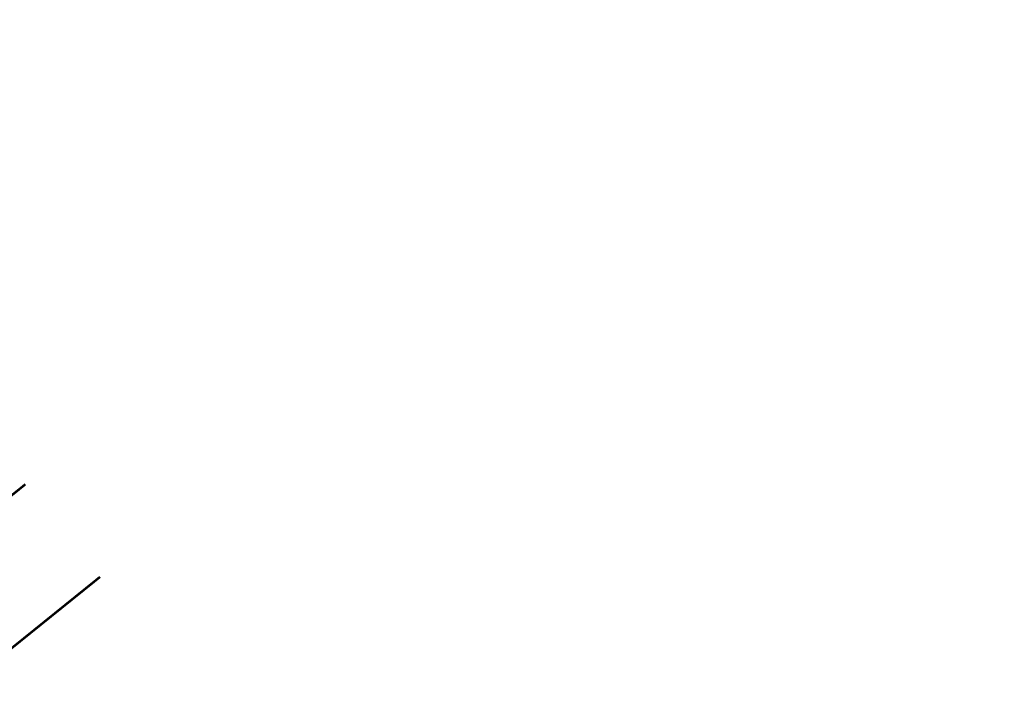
# Model space of a CAD drawing. Extents: x 98477 to 100410, y 398052 to 398969.
# Tile 8 of 256: x 98597.55 to 98605.82, y 398073.68 to 398079.37. Entities that reach past the tile are written whole.
import ezdxf

# ---------------------------------------------------------------- set-up
doc = ezdxf.new("R2010")
doc.units = 0
doc.layers.add('B-bestaande watergang', color=150, linetype='Continuous', lineweight=9)

msp = doc.modelspace()

# ---------------------------------------------------------------- linework, layer by layer
at = {"layer": 'B-bestaande watergang', "const_width": 0.02, "flags": 128}
for points in [[(98597.59612671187, 398075.4613155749), (98596.67888822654, 398074.7213720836), (98596.38890826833, 398074.8183122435), (98594.311, 398089.516), (98591.978, 398108.283), (98589.732, 398121.448), (98589.819, 398122.297), (98590.435, 398122.576), (98600.067, 398124.621), (98618.143, 398128.526), (98640.041, 398133.169), (98642.024, 398133.723), (98642.6, 398134.013), (98642.848, 398134.774), (98642.753, 398138.402), (98641.685, 398148.271), (98637.862, 398174.75), (98635.90089038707, 398190.5849558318)], [(98598.224, 398074.683), (98597.091, 398073.769), (98596.613, 398073.689), (98595.67055898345, 398074.0040575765), (98593.376, 398089.595), (98591.237, 398108.248), (98588.971, 398121.505), (98588.937, 398122.774), (98590.349, 398123.509), (98599.973, 398125.758), (98617.979, 398129.214), (98640.027, 398133.957), (98641.655, 398134.037), (98642.139, 398134.415), (98642.2, 398135.422), (98641.944, 398138.518), (98641.076, 398148.468), (98637.177, 398174.818), (98635.13333560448, 398190.538615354)]]:
    msp.add_lwpolyline(points, dxfattribs=at)

doc.saveas('drawing.dxf')
